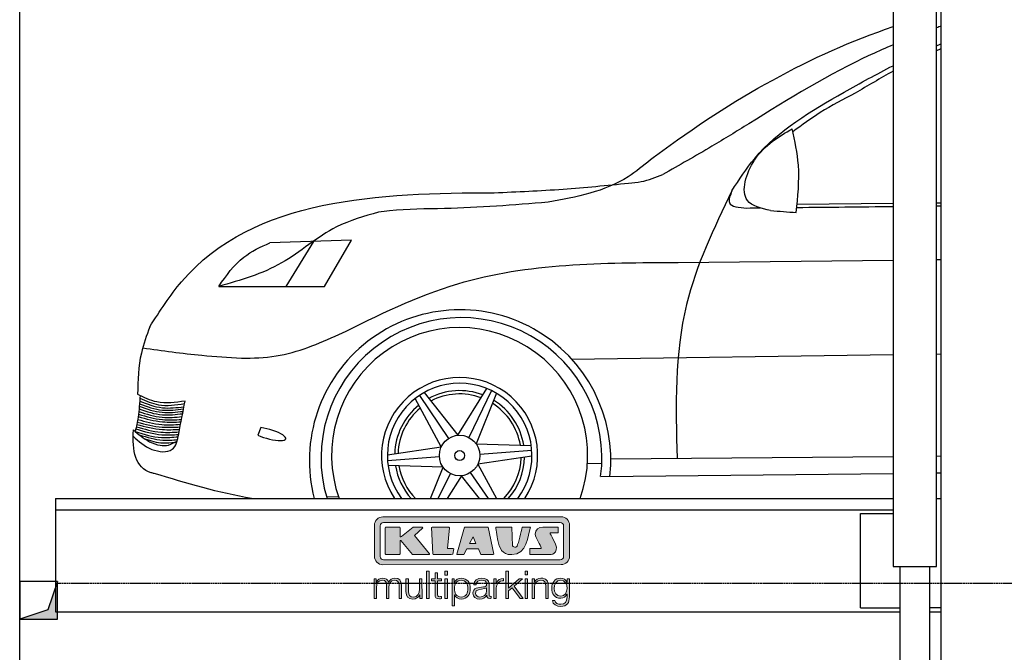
# Model space of a CAD drawing. Header units: millimetres. Extents: x 200 to 5711, y 92 to 8850.
# Tile 2 of 5: x 200 to 2808, y 3562 to 5239. Entities that reach past the tile are written whole.
import ezdxf

# ---------------------------------------------------------------- set-up
doc = ezdxf.new("R2010")
doc.units = ezdxf.units.MM
doc.linetypes.add('GEN3', pattern=[6.25, 5, -1.25])
for name, color, linetype in [('3', 6, 'GEN3'), ('breakthrough', 1, 'Continuous'), ('car', 10, 'Continuous'), ('Logo', 7, 'Continuous')]:
    doc.layers.add(name, color=color, linetype=linetype)

# ---------------------------------------------------------------- blocks, each defined once
blk = doc.blocks.new('KLAUS')
at = {"layer": 'Logo'}
h = blk.add_hatch(color=8, dxfattribs=at)
h.dxf.hatch_style = 2
edge = h.paths.add_edge_path()
edge.add_spline(control_points=[(3.6, 29.09), (2.88, 29.09), (2.3, 28.51), (2.3, 27.8), (2.3, 27.8), (2.3, 16.11), (2.3, 16.11), (2.3, 15.39), (2.88, 14.81), (3.6, 14.81), (3.6, 14.81), (71.16, 14.81), (71.16, 14.81), (71.88, 14.81), (72.46, 15.39), (72.46, 16.11), (72.46, 16.11), (72.46, 27.8), (72.46, 27.8), (72.46, 28.51), (71.88, 29.09), (71.16, 29.09), (71.16, 29.09), (3.6, 29.09), (3.6, 29.09), (3.6, 29.09), (3.6, 29.09), (3.6, 29.09)], knot_values=[0, 0, 0, 0, 1, 1, 1, 2, 2, 2, 3, 3, 3, 4, 4, 4, 5, 5, 5, 6, 6, 6, 7, 7, 7, 8, 8, 8, 9, 9, 9, 9], degree=3, periodic=0)
edge = h.paths.add_edge_path()
edge.add_spline(control_points=[(3.35, 31.23), (3.35, 31.23), (71.47, 31.23), (71.47, 31.23), (73.26, 31.23), (74.71, 29.77), (74.71, 27.99), (74.71, 27.99), (74.71, 16.17), (74.71, 16.17), (74.71, 14.38), (73.26, 12.93), (71.47, 12.93), (71.47, 12.93), (3.35, 12.93), (3.35, 12.93), (1.56, 12.93), (0.11, 14.38), (0.11, 16.17), (0.11, 16.17), (0.11, 27.99), (0.11, 27.99), (0.11, 29.77), (1.56, 31.23), (3.35, 31.23), (3.35, 31.23), (3.35, 31.23), (3.35, 31.23)], knot_values=[0, 0, 0, 0, 1, 1, 1, 2, 2, 2, 3, 3, 3, 4, 4, 4, 5, 5, 5, 6, 6, 6, 7, 7, 7, 8, 8, 8, 9, 9, 9, 9], degree=3, periodic=0)
h = blk.add_hatch(color=8, dxfattribs=at)
h.dxf.hatch_style = 2
edge = h.paths.add_edge_path()
edge.add_spline(control_points=[(4.5, 27.33), (4.5, 27.33), (9.7, 27.33), (9.7, 27.33), (9.84, 27.33), (9.96, 27.22), (9.96, 27.08), (9.96, 27.08), (9.96, 23.69), (9.96, 23.69), (9.96, 23.69), (9.94, 23.64), (10.04, 23.59), (10.14, 23.53), (10.2, 23.57), (10.2, 23.57), (10.2, 23.57), (10.51, 23.75), (10.51, 23.75), (10.51, 23.75), (14.94, 27.33), (14.94, 27.33), (14.94, 27.33), (18.41, 27.33), (18.41, 27.33), (18.41, 27.33), (18.49, 27.33), (18.56, 27.2), (18.65, 27.04), (18.53, 26.91), (18.53, 26.91), (18.53, 26.91), (15.49, 24.11), (15.49, 24.11), (15.49, 24.11), (21.14, 17.06), (21.14, 17.06), (21.14, 17.06), (21.13, 16.91), (21.13, 16.91), (21.08, 16.84), (20.99, 16.82), (20.99, 16.82), (20.99, 16.82), (14.7, 16.82), (14.7, 16.82), (14.7, 16.82), (10.26, 22.17), (10.26, 22.17), (10.26, 22.17), (10.19, 22.24), (10.08, 22.21), (9.97, 22.18), (9.96, 22.11), (9.96, 22.11), (9.96, 22.11), (9.96, 17.08), (9.96, 17.08), (9.96, 16.94), (9.84, 16.82), (9.7, 16.82), (9.7, 16.82), (4.5, 16.82), (4.5, 16.82), (4.36, 16.82), (4.25, 16.94), (4.25, 17.08), (4.25, 17.08), (4.25, 27.08), (4.25, 27.08), (4.25, 27.22), (4.36, 27.33), (4.5, 27.33), (4.5, 27.33), (4.5, 27.33), (4.5, 27.33)], knot_values=[0, 0, 0, 0, 1, 1, 1, 2, 2, 2, 3, 3, 3, 4, 4, 4, 5, 5, 5, 6, 6, 6, 7, 7, 7, 8, 8, 8, 9, 9, 9, 10, 10, 10, 11, 11, 11, 12, 12, 12, 13, 13, 13, 14, 14, 14, 15, 15, 15, 16, 16, 16, 17, 17, 17, 18, 18, 18, 19, 19, 19, 20, 20, 20, 21, 21, 21, 22, 22, 22, 23, 23, 23, 24, 24, 24, 25, 25, 25, 25], degree=3, periodic=0)
h = blk.add_hatch(color=8, dxfattribs=at)
h.dxf.hatch_style = 2
h.paths.add_polyline_path([(22.42, 17.06), (21.97, 27.15), (22.24, 27.33), (28.55, 27.33), (28.86, 26.97), (28.01, 19.08), (30.26, 19.07), (30.44, 18.95), (30.08, 16.95), (29.49, 16.82), (22.6, 16.82)])
h = blk.add_hatch(color=8, dxfattribs=at)
h.paths.add_polyline_path([(36.52, 21.01), (38.93, 21.01), (37.87, 23.57)])
h.paths.add_polyline_path([(34.52, 27.33), (43.65, 27.33), (45.76, 16.94), (45.57, 16.82), (40.83, 16.82), (39.89, 18.95), (35.42, 18.95), (34.27, 16.82), (31.78, 16.82), (31.66, 17)])
h = blk.add_hatch(color=8, dxfattribs=at)
h.dxf.hatch_style = 2
edge = h.paths.add_edge_path()
edge.add_spline(control_points=[(52.69, 27.32), (52.69, 27.32), (52.88, 20.14), (52.88, 20.14), (53.01, 19.89), (53.2, 19.77), (53.43, 19.71), (53.91, 19.59), (54.43, 19.57), (54.64, 20.03), (55.23, 21.34), (56.27, 25.45), (56.6, 27.33), (56.6, 27.33), (59.77, 27.33), (59.77, 27.33), (58.77, 23.9), (58.56, 16.82), (52.63, 16.76), (48.72, 16.72), (48.01, 19.35), (47.27, 22.24), (46.89, 23.68), (46.54, 27.33), (46.54, 27.33), (46.54, 27.33), (52.69, 27.32), (52.69, 27.32), (52.69, 27.32), (52.69, 27.32), (52.69, 27.32)], knot_values=[0, 0, 0, 0, 1, 1, 1, 2, 2, 2, 3, 3, 3, 4, 4, 4, 5, 5, 5, 6, 6, 6, 7, 7, 7, 8, 8, 8, 9, 9, 9, 10, 10, 10, 10], degree=3, periodic=0)
h = blk.add_hatch(color=8, dxfattribs=at)
h.dxf.hatch_style = 2
edge = h.paths.add_edge_path()
edge.add_spline(control_points=[(64.46, 27.33), (64.46, 27.33), (70.31, 27.33), (70.31, 27.33), (70.31, 26.52), (70.31, 26.02), (70.31, 25.12), (70.31, 25.12), (67.3, 25.12), (67.3, 25.12), (67.24, 25.04), (67.25, 25.11), (67.25, 24.91), (67.25, 24.88), (69.73, 20.38), (69.73, 19.57), (69.73, 16.4), (67.22, 16.81), (65.9, 16.82), (65.9, 16.82), (59.59, 16.82), (59.59, 16.82), (59.59, 17.76), (59.59, 18.23), (59.59, 19.14), (59.59, 19.14), (63.75, 19.14), (63.75, 19.14), (63.82, 19.22), (63.81, 19.11), (63.81, 19.31), (63.81, 20.32), (61.58, 23.06), (61.58, 24.63), (61.58, 26.33), (62.83, 27.34), (64.46, 27.33), (64.46, 27.33), (64.46, 27.33), (64.46, 27.33)], knot_values=[0, 0, 0, 0, 1, 1, 1, 2, 2, 2, 3, 3, 3, 4, 4, 4, 5, 5, 5, 6, 6, 6, 7, 7, 7, 8, 8, 8, 9, 9, 9, 10, 10, 10, 11, 11, 11, 12, 12, 12, 13, 13, 13, 13], degree=3, periodic=0)
h = blk.add_hatch(color=30, dxfattribs=at)
h.dxf.hatch_style = 2
edge = h.paths.add_edge_path()
edge.add_spline(control_points=[(0, 0), (0, 0), (0.92, 0), (0.92, 0), (0.92, 0), (0.92, 4.22), (0.92, 4.22), (0.94, 5.8), (1.58, 7), (3.18, 7), (4.35, 7), (4.77, 6.15), (4.76, 5.12), (4.76, 5.12), (4.76, 0), (4.76, 0), (4.76, 0), (5.68, 0), (5.68, 0), (5.68, 0), (5.68, 4.27), (5.68, 4.27), (5.68, 5.68), (6.14, 7), (7.73, 7), (9.05, 7), (9.52, 6.32), (9.52, 5.08), (9.52, 5.08), (9.52, 0), (9.52, 0), (9.52, 0), (10.44, 0), (10.44, 0), (10.44, 0), (10.44, 5.12), (10.44, 5.12), (10.44, 6.91), (9.59, 7.77), (7.94, 7.77), (6.94, 7.77), (5.99, 7.29), (5.54, 6.3), (5.26, 7.29), (4.36, 7.77), (3.37, 7.77), (2.17, 7.77), (1.38, 7.19), (0.89, 6.28), (0.89, 6.28), (0.85, 6.28), (0.85, 6.28), (0.85, 6.28), (0.85, 7.55), (0.85, 7.55), (0.85, 7.55), (0, 7.55), (0, 7.55), (0, 7.55), (0, 0), (0, 0), (0, 0), (0, 0), (0, 0)], knot_values=[0, 0, 0, 0, 1, 1, 1, 2, 2, 2, 3, 3, 3, 4, 4, 4, 5, 5, 5, 6, 6, 6, 7, 7, 7, 8, 8, 8, 9, 9, 9, 10, 10, 10, 11, 11, 11, 12, 12, 12, 13, 13, 13, 14, 14, 14, 15, 15, 15, 16, 16, 16, 17, 17, 17, 18, 18, 18, 19, 19, 19, 20, 20, 20, 21, 21, 21, 21], degree=3, periodic=0)
h = blk.add_hatch(color=30, dxfattribs=at)
h.dxf.hatch_style = 2
edge = h.paths.add_edge_path()
edge.add_spline(control_points=[(18.31, 7.55), (18.31, 7.55), (17.39, 7.55), (17.39, 7.55), (17.39, 7.55), (17.39, 3.59), (17.39, 3.59), (17.39, 2.05), (16.7, 0.56), (15.12, 0.56), (13.66, 0.56), (13.15, 1.27), (13.1, 2.64), (13.1, 2.64), (13.1, 7.55), (13.1, 7.55), (13.1, 7.55), (12.18, 7.55), (12.18, 7.55), (12.18, 7.55), (12.18, 2.65), (12.18, 2.65), (12.18, 0.89), (12.93, -0.22), (14.83, -0.22), (15.96, -0.22), (16.95, 0.35), (17.44, 1.36), (17.44, 1.36), (17.47, 1.36), (17.47, 1.36), (17.47, 1.36), (17.47, 0), (17.47, 0), (17.47, 0), (18.31, 0), (18.31, 0), (18.31, 0), (18.31, 7.55), (18.31, 7.55), (18.31, 7.55), (18.31, 7.55), (18.31, 7.55)], knot_values=[0, 0, 0, 0, 1, 1, 1, 2, 2, 2, 3, 3, 3, 4, 4, 4, 5, 5, 5, 6, 6, 6, 7, 7, 7, 8, 8, 8, 9, 9, 9, 10, 10, 10, 11, 11, 11, 12, 12, 12, 13, 13, 13, 14, 14, 14, 14], degree=3, periodic=0)
h = blk.add_hatch(color=30, dxfattribs=at)
h.dxf.hatch_style = 2
h.paths.add_polyline_path([(20.07, 0), (20.99, 0), (20.99, 10.45), (20.07, 10.45)])
h = blk.add_hatch(color=30, dxfattribs=at)
h.dxf.hatch_style = 2
edge = h.paths.add_edge_path()
edge.add_spline(control_points=[(24.22, 9.82), (24.22, 9.82), (23.3, 9.82), (23.3, 9.82), (23.3, 9.82), (23.3, 7.55), (23.3, 7.55), (23.3, 7.55), (21.98, 7.55), (21.98, 7.55), (21.98, 7.55), (21.98, 6.78), (21.98, 6.78), (21.98, 6.78), (23.3, 6.78), (23.3, 6.78), (23.3, 6.78), (23.3, 1.61), (23.3, 1.61), (23.28, 0.32), (23.71, -0.09), (24.94, -0.09), (25.22, -0.09), (25.48, -0.06), (25.76, -0.06), (25.76, -0.06), (25.76, 0.73), (25.76, 0.73), (25.5, 0.7), (25.23, 0.69), (24.97, 0.69), (24.31, 0.73), (24.22, 1.08), (24.22, 1.68), (24.22, 1.68), (24.22, 6.78), (24.22, 6.78), (24.22, 6.78), (25.76, 6.78), (25.76, 6.78), (25.76, 6.78), (25.76, 7.55), (25.76, 7.55), (25.76, 7.55), (24.22, 7.55), (24.22, 7.55), (24.22, 7.55), (24.22, 9.82), (24.22, 9.82), (24.22, 9.82), (24.22, 9.82), (24.22, 9.82)], knot_values=[0, 0, 0, 0, 1, 1, 1, 2, 2, 2, 3, 3, 3, 4, 4, 4, 5, 5, 5, 6, 6, 6, 7, 7, 7, 8, 8, 8, 9, 9, 9, 10, 10, 10, 11, 11, 11, 12, 12, 12, 13, 13, 13, 14, 14, 14, 15, 15, 15, 16, 16, 16, 17, 17, 17, 17], degree=3, periodic=0)
h = blk.add_hatch(color=30, dxfattribs=at)
h.paths.add_polyline_path([(27.1, 0), (28.03, 0), (28.03, 7.55), (27.1, 7.55)])
h.paths.add_polyline_path([(27.1, 8.98), (28.03, 8.98), (28.03, 10.45), (27.1, 10.45)])
h = blk.add_hatch(color=30, dxfattribs=at)
edge = h.paths.add_edge_path()
edge.add_spline(control_points=[(35.84, 3.78), (35.84, 2.21), (35.12, 0.56), (33.37, 0.56), (31.4, 0.56), (30.72, 2.21), (30.72, 3.78), (30.72, 5.49), (31.33, 7), (33.37, 7), (35.12, 7), (35.84, 5.34), (35.84, 3.78), (35.84, 3.78), (35.84, 3.78), (35.84, 3.78)], knot_values=[0, 0, 0, 0, 1, 1, 1, 2, 2, 2, 3, 3, 3, 4, 4, 4, 5, 5, 5, 5], degree=3, periodic=0)
edge = h.paths.add_edge_path()
edge.add_spline(control_points=[(29.79, -2.8), (29.79, -2.8), (30.72, -2.8), (30.72, -2.8), (30.72, -2.8), (30.72, 1.43), (30.72, 1.43), (30.72, 1.43), (30.74, 1.43), (30.74, 1.43), (31.14, 0.35), (32.24, -0.22), (33.37, -0.22), (35.66, -0.22), (36.76, 1.64), (36.76, 3.78), (36.76, 5.91), (35.66, 7.77), (33.37, 7.77), (32.15, 7.77), (31.1, 7.14), (30.67, 6.12), (30.67, 6.12), (30.64, 6.12), (30.64, 6.12), (30.64, 6.12), (30.64, 7.55), (30.64, 7.55), (30.64, 7.55), (29.79, 7.55), (29.79, 7.55), (29.79, 7.55), (29.79, -2.8), (29.79, -2.8), (29.79, -2.8), (29.79, -2.8), (29.79, -2.8)], knot_values=[0, 0, 0, 0, 1, 1, 1, 2, 2, 2, 3, 3, 3, 4, 4, 4, 5, 5, 5, 6, 6, 6, 7, 7, 7, 8, 8, 8, 9, 9, 9, 10, 10, 10, 11, 11, 11, 12, 12, 12, 12], degree=3, periodic=0)
h = blk.add_hatch(color=30, dxfattribs=at)
edge = h.paths.add_edge_path()
edge.add_spline(control_points=[(43.03, 2.93), (43.04, 1.45), (41.8, 0.56), (40.39, 0.56), (39.53, 0.56), (38.71, 1.13), (38.71, 2.05), (38.71, 3.53), (40.66, 3.51), (42.22, 3.79), (42.47, 3.84), (42.88, 3.91), (43, 4.13), (43, 4.13), (43.03, 4.13), (43.03, 4.13), (43.03, 4.13), (43.03, 2.93), (43.03, 2.93), (43.03, 2.93), (43.03, 2.93), (43.03, 2.93)], knot_values=[0, 0, 0, 0, 1, 1, 1, 2, 2, 2, 3, 3, 3, 4, 4, 4, 5, 5, 5, 6, 6, 6, 7, 7, 7, 7], degree=3, periodic=0)
edge = h.paths.add_edge_path()
edge.add_spline(control_points=[(39.03, 5.24), (39.06, 6.47), (39.91, 7), (41.05, 7), (42.14, 7), (43.03, 6.69), (43.03, 5.45), (43.03, 4.61), (42.6, 4.51), (41.84, 4.42), (39.85, 4.19), (37.79, 4.11), (37.79, 1.99), (37.79, 0.47), (38.93, -0.22), (40.32, -0.22), (41.77, -0.22), (42.43, 0.34), (43.07, 1.32), (43.07, 1.32), (43.1, 1.32), (43.1, 1.32), (43.1, 0.53), (43.25, 0), (44.19, 0), (44.43, 0), (44.58, 0.01), (44.79, 0.06), (44.79, 0.06), (44.79, 0.83), (44.79, 0.83), (44.71, 0.81), (44.6, 0.78), (44.49, 0.78), (44.13, 0.78), (43.95, 0.98), (43.95, 1.33), (43.95, 1.33), (43.95, 5.34), (43.95, 5.34), (43.95, 7.36), (42.5, 7.77), (41.17, 7.77), (39.44, 7.77), (38.2, 7.01), (38.11, 5.24), (38.11, 5.24), (39.03, 5.24), (39.03, 5.24), (39.03, 5.24), (39.03, 5.24), (39.03, 5.24)], knot_values=[0, 0, 0, 0, 1, 1, 1, 2, 2, 2, 3, 3, 3, 4, 4, 4, 5, 5, 5, 6, 6, 6, 7, 7, 7, 8, 8, 8, 9, 9, 9, 10, 10, 10, 11, 11, 11, 12, 12, 12, 13, 13, 13, 14, 14, 14, 15, 15, 15, 16, 16, 16, 17, 17, 17, 17], degree=3, periodic=0)
h = blk.add_hatch(color=30, dxfattribs=at)
h.dxf.hatch_style = 2
edge = h.paths.add_edge_path()
edge.add_spline(control_points=[(45.79, 0), (45.79, 0), (46.71, 0), (46.71, 0), (46.71, 0), (46.71, 4.03), (46.71, 4.03), (46.71, 5.59), (47.85, 6.82), (49.52, 6.73), (49.52, 6.73), (49.52, 7.66), (49.52, 7.66), (48.16, 7.72), (47.14, 7), (46.67, 5.78), (46.67, 5.78), (46.64, 5.78), (46.64, 5.78), (46.64, 5.78), (46.64, 7.55), (46.64, 7.55), (46.64, 7.55), (45.79, 7.55), (45.79, 7.55), (45.79, 7.55), (45.79, 0), (45.79, 0), (45.79, 0), (45.79, 0), (45.79, 0)], knot_values=[0, 0, 0, 0, 1, 1, 1, 2, 2, 2, 3, 3, 3, 4, 4, 4, 5, 5, 5, 6, 6, 6, 7, 7, 7, 8, 8, 8, 9, 9, 9, 10, 10, 10, 10], degree=3, periodic=0)
h = blk.add_hatch(color=30, dxfattribs=at)
h.dxf.hatch_style = 2
h.paths.add_polyline_path([(50.4, 0), (51.32, 0), (51.32, 2.87), (52.82, 4.11), (55.8, 0), (56.96, 0), (53.52, 4.76), (56.74, 7.55), (55.51, 7.55), (51.32, 3.89), (51.32, 10.45), (50.4, 10.45)])
h = blk.add_hatch(color=30, dxfattribs=at)
h.paths.add_polyline_path([(57.74, 0), (58.66, 0), (58.66, 7.55), (57.74, 7.55)])
h.paths.add_polyline_path([(57.74, 8.98), (58.66, 8.98), (58.66, 10.45), (57.74, 10.45)])
h = blk.add_hatch(color=30, dxfattribs=at)
h.dxf.hatch_style = 2
edge = h.paths.add_edge_path()
edge.add_spline(control_points=[(60.41, 0), (60.41, 0), (61.33, 0), (61.33, 0), (61.33, 0), (61.33, 4.41), (61.33, 4.41), (61.36, 5.89), (62.24, 7), (63.7, 7), (65.2, 7), (65.62, 6.02), (65.62, 4.71), (65.62, 4.71), (65.62, 0), (65.62, 0), (65.62, 0), (66.54, 0), (66.54, 0), (66.54, 0), (66.54, 4.86), (66.54, 4.86), (66.54, 6.66), (65.9, 7.77), (63.78, 7.77), (62.71, 7.77), (61.7, 7.16), (61.36, 6.25), (61.36, 6.25), (61.33, 6.25), (61.33, 6.25), (61.33, 6.25), (61.33, 7.55), (61.33, 7.55), (61.33, 7.55), (60.41, 7.55), (60.41, 7.55), (60.41, 7.55), (60.41, 0), (60.41, 0), (60.41, 0), (60.41, 0), (60.41, 0)], knot_values=[0, 0, 0, 0, 1, 1, 1, 2, 2, 2, 3, 3, 3, 4, 4, 4, 5, 5, 5, 6, 6, 6, 7, 7, 7, 8, 8, 8, 9, 9, 9, 10, 10, 10, 11, 11, 11, 12, 12, 12, 13, 13, 13, 14, 14, 14, 14], degree=3, periodic=0)
h = blk.add_hatch(color=30, dxfattribs=at)
edge = h.paths.add_edge_path()
edge.add_spline(control_points=[(71.32, 0.86), (69.62, 0.86), (68.83, 2.34), (68.83, 3.86), (68.83, 5.43), (69.56, 7), (71.32, 7), (73.06, 7), (73.75, 5.34), (73.75, 3.86), (73.75, 2.33), (72.91, 0.86), (71.32, 0.86), (71.32, 0.86), (71.32, 0.86), (71.32, 0.86)], knot_values=[0, 0, 0, 0, 1, 1, 1, 2, 2, 2, 3, 3, 3, 4, 4, 4, 5, 5, 5, 5], degree=3, periodic=0)
edge = h.paths.add_edge_path()
edge.add_spline(control_points=[(74.67, 7.55), (74.67, 7.55), (73.75, 7.55), (73.75, 7.55), (73.75, 7.55), (73.75, 6.25), (73.75, 6.25), (73.75, 6.25), (73.72, 6.25), (73.72, 6.25), (73.35, 7.09), (72.41, 7.77), (71.32, 7.77), (69.13, 7.77), (67.9, 6.05), (67.9, 3.97), (67.9, 1.82), (68.9, 0.09), (71.32, 0.09), (72.4, 0.09), (73.29, 0.72), (73.72, 1.64), (73.72, 1.64), (73.75, 1.64), (73.75, 1.64), (73.75, 1.64), (73.75, 0.61), (73.75, 0.61), (73.75, -1.23), (73.01, -2.24), (71.32, -2.24), (70.29, -2.24), (69.31, -1.85), (69.1, -0.73), (69.1, -0.73), (68.18, -0.73), (68.18, -0.73), (68.31, -2.34), (69.81, -3.02), (71.32, -3.02), (73.79, -3.02), (74.65, -1.64), (74.67, 0.61), (74.67, 0.61), (74.67, 7.55), (74.67, 7.55), (74.67, 7.55), (74.67, 7.55), (74.67, 7.55)], knot_values=[0, 0, 0, 0, 1, 1, 1, 2, 2, 2, 3, 3, 3, 4, 4, 4, 5, 5, 5, 6, 6, 6, 7, 7, 7, 8, 8, 8, 9, 9, 9, 10, 10, 10, 11, 11, 11, 12, 12, 12, 13, 13, 13, 14, 14, 14, 15, 15, 15, 16, 16, 16, 16], degree=3, periodic=0)
at = {"layer": 'Logo', "lineweight": 0}
for points in [[(22.42, 17.06), (21.97, 27.15), (22.24, 27.33), (28.55, 27.33), (28.86, 26.97), (28.01, 19.08), (30.26, 19.07), (30.44, 18.95), (30.08, 16.95), (29.49, 16.82), (22.6, 16.82), (22.42, 17.06), (22.42, 17.06)], [(34.52, 27.33), (43.65, 27.33), (45.76, 16.94), (45.57, 16.82), (40.83, 16.82), (39.89, 18.95), (35.42, 18.95), (34.27, 16.82), (31.78, 16.82), (31.66, 17), (34.52, 27.33), (34.52, 27.33)], [(36.52, 21.01), (38.93, 21.01), (37.87, 23.57), (36.52, 21.01), (36.52, 21.01)], [(20.07, 0), (20.99, 0), (20.99, 10.45), (20.07, 10.45), (20.07, 0), (20.07, 0)], [(27.1, 8.98), (28.03, 8.98), (28.03, 10.45), (27.1, 10.45), (27.1, 8.98), (27.1, 8.98)], [(27.1, 0), (28.03, 0), (28.03, 7.55), (27.1, 7.55), (27.1, 0), (27.1, 0)], [(50.4, 0), (51.32, 0), (51.32, 2.87), (52.82, 4.11), (55.8, 0), (56.96, 0), (53.52, 4.76), (56.74, 7.55), (55.51, 7.55), (51.32, 3.89), (51.32, 10.45), (50.4, 10.45), (50.4, 0), (50.4, 0)], [(57.74, 8.98), (58.66, 8.98), (58.66, 10.45), (57.74, 10.45), (57.74, 8.98), (57.74, 8.98)], [(57.74, 0), (58.66, 0), (58.66, 7.55), (57.74, 7.55), (57.74, 0), (57.74, 0)]]:
    blk.add_lwpolyline(points, dxfattribs=at)
for points, knots in [([(3.35, 31.23), (3.35, 31.23), (71.47, 31.23), (71.47, 31.23), (73.26, 31.23), (74.71, 29.77), (74.71, 27.99), (74.71, 27.99), (74.71, 16.17), (74.71, 16.17), (74.71, 14.38), (73.26, 12.93), (71.47, 12.93), (71.47, 12.93), (3.35, 12.93), (3.35, 12.93), (1.56, 12.93), (0.11, 14.38), (0.11, 16.17), (0.11, 16.17), (0.11, 27.99), (0.11, 27.99), (0.11, 29.77), (1.56, 31.23), (3.35, 31.23), (3.35, 31.23), (3.35, 31.23), (3.35, 31.23)], [0, 0, 0, 0, 1, 1, 1, 2, 2, 2, 3, 3, 3, 4, 4, 4, 5, 5, 5, 6, 6, 6, 7, 7, 7, 8, 8, 8, 9, 9, 9, 9]), ([(3.6, 29.09), (2.88, 29.09), (2.3, 28.51), (2.3, 27.8), (2.3, 27.8), (2.3, 16.11), (2.3, 16.11), (2.3, 15.39), (2.88, 14.81), (3.6, 14.81), (3.6, 14.81), (71.16, 14.81), (71.16, 14.81), (71.88, 14.81), (72.46, 15.39), (72.46, 16.11), (72.46, 16.11), (72.46, 27.8), (72.46, 27.8), (72.46, 28.51), (71.88, 29.09), (71.16, 29.09), (71.16, 29.09), (3.6, 29.09), (3.6, 29.09), (3.6, 29.09), (3.6, 29.09), (3.6, 29.09)], [0, 0, 0, 0, 1, 1, 1, 2, 2, 2, 3, 3, 3, 4, 4, 4, 5, 5, 5, 6, 6, 6, 7, 7, 7, 8, 8, 8, 9, 9, 9, 9]), ([(4.5, 27.33), (4.5, 27.33), (9.7, 27.33), (9.7, 27.33), (9.84, 27.33), (9.96, 27.22), (9.96, 27.08), (9.96, 27.08), (9.96, 23.69), (9.96, 23.69), (9.96, 23.69), (9.94, 23.64), (10.04, 23.59), (10.14, 23.53), (10.2, 23.57), (10.2, 23.57), (10.2, 23.57), (10.51, 23.75), (10.51, 23.75), (10.51, 23.75), (14.94, 27.33), (14.94, 27.33), (14.94, 27.33), (18.41, 27.33), (18.41, 27.33), (18.41, 27.33), (18.49, 27.33), (18.56, 27.2), (18.65, 27.04), (18.53, 26.91), (18.53, 26.91), (18.53, 26.91), (15.49, 24.11), (15.49, 24.11), (15.49, 24.11), (21.14, 17.06), (21.14, 17.06), (21.14, 17.06), (21.13, 16.91), (21.13, 16.91), (21.08, 16.84), (20.99, 16.82), (20.99, 16.82), (20.99, 16.82), (14.7, 16.82), (14.7, 16.82), (14.7, 16.82), (10.26, 22.17), (10.26, 22.17), (10.26, 22.17), (10.19, 22.24), (10.08, 22.21), (9.97, 22.18), (9.96, 22.11), (9.96, 22.11), (9.96, 22.11), (9.96, 17.08), (9.96, 17.08), (9.96, 16.94), (9.84, 16.82), (9.7, 16.82), (9.7, 16.82), (4.5, 16.82), (4.5, 16.82), (4.36, 16.82), (4.25, 16.94), (4.25, 17.08), (4.25, 17.08), (4.25, 27.08), (4.25, 27.08), (4.25, 27.22), (4.36, 27.33), (4.5, 27.33), (4.5, 27.33), (4.5, 27.33), (4.5, 27.33)], [0, 0, 0, 0, 1, 1, 1, 2, 2, 2, 3, 3, 3, 4, 4, 4, 5, 5, 5, 6, 6, 6, 7, 7, 7, 8, 8, 8, 9, 9, 9, 10, 10, 10, 11, 11, 11, 12, 12, 12, 13, 13, 13, 14, 14, 14, 15, 15, 15, 16, 16, 16, 17, 17, 17, 18, 18, 18, 19, 19, 19, 20, 20, 20, 21, 21, 21, 22, 22, 22, 23, 23, 23, 24, 24, 24, 25, 25, 25, 25]), ([(52.69, 27.32), (52.69, 27.32), (52.88, 20.14), (52.88, 20.14), (53.01, 19.89), (53.2, 19.77), (53.43, 19.71), (53.91, 19.59), (54.43, 19.57), (54.64, 20.03), (55.23, 21.34), (56.27, 25.45), (56.6, 27.33), (56.6, 27.33), (59.77, 27.33), (59.77, 27.33), (58.77, 23.9), (58.56, 16.82), (52.63, 16.76), (48.72, 16.72), (48.01, 19.35), (47.27, 22.24), (46.89, 23.68), (46.54, 27.33), (46.54, 27.33), (46.54, 27.33), (52.69, 27.32), (52.69, 27.32), (52.69, 27.32), (52.69, 27.32), (52.69, 27.32)], [0, 0, 0, 0, 1, 1, 1, 2, 2, 2, 3, 3, 3, 4, 4, 4, 5, 5, 5, 6, 6, 6, 7, 7, 7, 8, 8, 8, 9, 9, 9, 10, 10, 10, 10]), ([(64.46, 27.33), (64.46, 27.33), (70.31, 27.33), (70.31, 27.33), (70.31, 26.52), (70.31, 26.02), (70.31, 25.12), (70.31, 25.12), (67.3, 25.12), (67.3, 25.12), (67.24, 25.04), (67.25, 25.11), (67.25, 24.91), (67.25, 24.88), (69.73, 20.38), (69.73, 19.57), (69.73, 16.4), (67.22, 16.81), (65.9, 16.82), (65.9, 16.82), (59.59, 16.82), (59.59, 16.82), (59.59, 17.76), (59.59, 18.23), (59.59, 19.14), (59.59, 19.14), (63.75, 19.14), (63.75, 19.14), (63.82, 19.22), (63.81, 19.11), (63.81, 19.31), (63.81, 20.32), (61.58, 23.06), (61.58, 24.63), (61.58, 26.33), (62.83, 27.34), (64.46, 27.33), (64.46, 27.33), (64.46, 27.33), (64.46, 27.33)], [0, 0, 0, 0, 1, 1, 1, 2, 2, 2, 3, 3, 3, 4, 4, 4, 5, 5, 5, 6, 6, 6, 7, 7, 7, 8, 8, 8, 9, 9, 9, 10, 10, 10, 11, 11, 11, 12, 12, 12, 13, 13, 13, 13]), ([(0, 0), (0, 0), (0.92, 0), (0.92, 0), (0.92, 0), (0.92, 4.22), (0.92, 4.22), (0.94, 5.8), (1.58, 7), (3.18, 7), (4.35, 7), (4.77, 6.15), (4.76, 5.12), (4.76, 5.12), (4.76, 0), (4.76, 0), (4.76, 0), (5.68, 0), (5.68, 0), (5.68, 0), (5.68, 4.27), (5.68, 4.27), (5.68, 5.68), (6.14, 7), (7.73, 7), (9.05, 7), (9.52, 6.32), (9.52, 5.08), (9.52, 5.08), (9.52, 0), (9.52, 0), (9.52, 0), (10.44, 0), (10.44, 0), (10.44, 0), (10.44, 5.12), (10.44, 5.12), (10.44, 6.91), (9.59, 7.77), (7.94, 7.77), (6.94, 7.77), (5.99, 7.29), (5.54, 6.3), (5.26, 7.29), (4.36, 7.77), (3.37, 7.77), (2.17, 7.77), (1.38, 7.19), (0.89, 6.28), (0.89, 6.28), (0.85, 6.28), (0.85, 6.28), (0.85, 6.28), (0.85, 7.55), (0.85, 7.55), (0.85, 7.55), (0, 7.55), (0, 7.55), (0, 7.55), (0, 0), (0, 0), (0, 0), (0, 0), (0, 0)], [0, 0, 0, 0, 1, 1, 1, 2, 2, 2, 3, 3, 3, 4, 4, 4, 5, 5, 5, 6, 6, 6, 7, 7, 7, 8, 8, 8, 9, 9, 9, 10, 10, 10, 11, 11, 11, 12, 12, 12, 13, 13, 13, 14, 14, 14, 15, 15, 15, 16, 16, 16, 17, 17, 17, 18, 18, 18, 19, 19, 19, 20, 20, 20, 21, 21, 21, 21]), ([(18.31, 7.55), (18.31, 7.55), (17.39, 7.55), (17.39, 7.55), (17.39, 7.55), (17.39, 3.59), (17.39, 3.59), (17.39, 2.05), (16.7, 0.56), (15.12, 0.56), (13.66, 0.56), (13.15, 1.27), (13.1, 2.64), (13.1, 2.64), (13.1, 7.55), (13.1, 7.55), (13.1, 7.55), (12.18, 7.55), (12.18, 7.55), (12.18, 7.55), (12.18, 2.65), (12.18, 2.65), (12.18, 0.89), (12.93, -0.22), (14.83, -0.22), (15.96, -0.22), (16.95, 0.35), (17.44, 1.36), (17.44, 1.36), (17.47, 1.36), (17.47, 1.36), (17.47, 1.36), (17.47, 0), (17.47, 0), (17.47, 0), (18.31, 0), (18.31, 0), (18.31, 0), (18.31, 7.55), (18.31, 7.55), (18.31, 7.55), (18.31, 7.55), (18.31, 7.55)], [0, 0, 0, 0, 1, 1, 1, 2, 2, 2, 3, 3, 3, 4, 4, 4, 5, 5, 5, 6, 6, 6, 7, 7, 7, 8, 8, 8, 9, 9, 9, 10, 10, 10, 11, 11, 11, 12, 12, 12, 13, 13, 13, 14, 14, 14, 14]), ([(24.22, 9.82), (24.22, 9.82), (23.3, 9.82), (23.3, 9.82), (23.3, 9.82), (23.3, 7.55), (23.3, 7.55), (23.3, 7.55), (21.98, 7.55), (21.98, 7.55), (21.98, 7.55), (21.98, 6.78), (21.98, 6.78), (21.98, 6.78), (23.3, 6.78), (23.3, 6.78), (23.3, 6.78), (23.3, 1.61), (23.3, 1.61), (23.28, 0.32), (23.71, -0.09), (24.94, -0.09), (25.22, -0.09), (25.48, -0.06), (25.76, -0.06), (25.76, -0.06), (25.76, 0.73), (25.76, 0.73), (25.5, 0.7), (25.23, 0.69), (24.97, 0.69), (24.31, 0.73), (24.22, 1.08), (24.22, 1.68), (24.22, 1.68), (24.22, 6.78), (24.22, 6.78), (24.22, 6.78), (25.76, 6.78), (25.76, 6.78), (25.76, 6.78), (25.76, 7.55), (25.76, 7.55), (25.76, 7.55), (24.22, 7.55), (24.22, 7.55), (24.22, 7.55), (24.22, 9.82), (24.22, 9.82), (24.22, 9.82), (24.22, 9.82), (24.22, 9.82)], [0, 0, 0, 0, 1, 1, 1, 2, 2, 2, 3, 3, 3, 4, 4, 4, 5, 5, 5, 6, 6, 6, 7, 7, 7, 8, 8, 8, 9, 9, 9, 10, 10, 10, 11, 11, 11, 12, 12, 12, 13, 13, 13, 14, 14, 14, 15, 15, 15, 16, 16, 16, 17, 17, 17, 17]), ([(29.79, -2.8), (29.79, -2.8), (30.72, -2.8), (30.72, -2.8), (30.72, -2.8), (30.72, 1.43), (30.72, 1.43), (30.72, 1.43), (30.74, 1.43), (30.74, 1.43), (31.14, 0.35), (32.24, -0.22), (33.37, -0.22), (35.66, -0.22), (36.76, 1.64), (36.76, 3.78), (36.76, 5.91), (35.66, 7.77), (33.37, 7.77), (32.15, 7.77), (31.1, 7.14), (30.67, 6.12), (30.67, 6.12), (30.64, 6.12), (30.64, 6.12), (30.64, 6.12), (30.64, 7.55), (30.64, 7.55), (30.64, 7.55), (29.79, 7.55), (29.79, 7.55), (29.79, 7.55), (29.79, -2.8), (29.79, -2.8), (29.79, -2.8), (29.79, -2.8), (29.79, -2.8)], [0, 0, 0, 0, 1, 1, 1, 2, 2, 2, 3, 3, 3, 4, 4, 4, 5, 5, 5, 6, 6, 6, 7, 7, 7, 8, 8, 8, 9, 9, 9, 10, 10, 10, 11, 11, 11, 12, 12, 12, 12]), ([(39.03, 5.24), (39.06, 6.47), (39.91, 7), (41.05, 7), (42.14, 7), (43.03, 6.69), (43.03, 5.45), (43.03, 4.61), (42.6, 4.51), (41.84, 4.42), (39.85, 4.19), (37.79, 4.11), (37.79, 1.99), (37.79, 0.47), (38.93, -0.22), (40.32, -0.22), (41.77, -0.22), (42.43, 0.34), (43.07, 1.32), (43.07, 1.32), (43.1, 1.32), (43.1, 1.32), (43.1, 0.53), (43.25, 0), (44.19, 0), (44.43, 0), (44.58, 0.01), (44.79, 0.06), (44.79, 0.06), (44.79, 0.83), (44.79, 0.83), (44.71, 0.81), (44.6, 0.78), (44.49, 0.78), (44.13, 0.78), (43.95, 0.98), (43.95, 1.33), (43.95, 1.33), (43.95, 5.34), (43.95, 5.34), (43.95, 7.36), (42.5, 7.77), (41.17, 7.77), (39.44, 7.77), (38.2, 7.01), (38.11, 5.24), (38.11, 5.24), (39.03, 5.24), (39.03, 5.24), (39.03, 5.24), (39.03, 5.24), (39.03, 5.24)], [0, 0, 0, 0, 1, 1, 1, 2, 2, 2, 3, 3, 3, 4, 4, 4, 5, 5, 5, 6, 6, 6, 7, 7, 7, 8, 8, 8, 9, 9, 9, 10, 10, 10, 11, 11, 11, 12, 12, 12, 13, 13, 13, 14, 14, 14, 15, 15, 15, 16, 16, 16, 17, 17, 17, 17]), ([(45.79, 0), (45.79, 0), (46.71, 0), (46.71, 0), (46.71, 0), (46.71, 4.03), (46.71, 4.03), (46.71, 5.59), (47.85, 6.82), (49.52, 6.73), (49.52, 6.73), (49.52, 7.66), (49.52, 7.66), (48.16, 7.72), (47.14, 7), (46.67, 5.78), (46.67, 5.78), (46.64, 5.78), (46.64, 5.78), (46.64, 5.78), (46.64, 7.55), (46.64, 7.55), (46.64, 7.55), (45.79, 7.55), (45.79, 7.55), (45.79, 7.55), (45.79, 0), (45.79, 0), (45.79, 0), (45.79, 0), (45.79, 0)], [0, 0, 0, 0, 1, 1, 1, 2, 2, 2, 3, 3, 3, 4, 4, 4, 5, 5, 5, 6, 6, 6, 7, 7, 7, 8, 8, 8, 9, 9, 9, 10, 10, 10, 10]), ([(60.41, 0), (60.41, 0), (61.33, 0), (61.33, 0), (61.33, 0), (61.33, 4.41), (61.33, 4.41), (61.36, 5.89), (62.24, 7), (63.7, 7), (65.2, 7), (65.62, 6.02), (65.62, 4.71), (65.62, 4.71), (65.62, 0), (65.62, 0), (65.62, 0), (66.54, 0), (66.54, 0), (66.54, 0), (66.54, 4.86), (66.54, 4.86), (66.54, 6.66), (65.9, 7.77), (63.78, 7.77), (62.71, 7.77), (61.7, 7.16), (61.36, 6.25), (61.36, 6.25), (61.33, 6.25), (61.33, 6.25), (61.33, 6.25), (61.33, 7.55), (61.33, 7.55), (61.33, 7.55), (60.41, 7.55), (60.41, 7.55), (60.41, 7.55), (60.41, 0), (60.41, 0), (60.41, 0), (60.41, 0), (60.41, 0)], [0, 0, 0, 0, 1, 1, 1, 2, 2, 2, 3, 3, 3, 4, 4, 4, 5, 5, 5, 6, 6, 6, 7, 7, 7, 8, 8, 8, 9, 9, 9, 10, 10, 10, 11, 11, 11, 12, 12, 12, 13, 13, 13, 14, 14, 14, 14]), ([(74.67, 7.55), (74.67, 7.55), (73.75, 7.55), (73.75, 7.55), (73.75, 7.55), (73.75, 6.25), (73.75, 6.25), (73.75, 6.25), (73.72, 6.25), (73.72, 6.25), (73.35, 7.09), (72.41, 7.77), (71.32, 7.77), (69.13, 7.77), (67.9, 6.05), (67.9, 3.97), (67.9, 1.82), (68.9, 0.09), (71.32, 0.09), (72.4, 0.09), (73.29, 0.72), (73.72, 1.64), (73.72, 1.64), (73.75, 1.64), (73.75, 1.64), (73.75, 1.64), (73.75, 0.61), (73.75, 0.61), (73.75, -1.23), (73.01, -2.24), (71.32, -2.24), (70.29, -2.24), (69.31, -1.85), (69.1, -0.73), (69.1, -0.73), (68.18, -0.73), (68.18, -0.73), (68.31, -2.34), (69.81, -3.02), (71.32, -3.02), (73.79, -3.02), (74.65, -1.64), (74.67, 0.61), (74.67, 0.61), (74.67, 7.55), (74.67, 7.55), (74.67, 7.55), (74.67, 7.55), (74.67, 7.55)], [0, 0, 0, 0, 1, 1, 1, 2, 2, 2, 3, 3, 3, 4, 4, 4, 5, 5, 5, 6, 6, 6, 7, 7, 7, 8, 8, 8, 9, 9, 9, 10, 10, 10, 11, 11, 11, 12, 12, 12, 13, 13, 13, 14, 14, 14, 15, 15, 15, 16, 16, 16, 16]), ([(35.84, 3.78), (35.84, 2.21), (35.12, 0.56), (33.37, 0.56), (31.4, 0.56), (30.72, 2.21), (30.72, 3.78), (30.72, 5.49), (31.33, 7), (33.37, 7), (35.12, 7), (35.84, 5.34), (35.84, 3.78), (35.84, 3.78), (35.84, 3.78), (35.84, 3.78)], [0, 0, 0, 0, 1, 1, 1, 2, 2, 2, 3, 3, 3, 4, 4, 4, 5, 5, 5, 5]), ([(43.03, 2.93), (43.04, 1.45), (41.8, 0.56), (40.39, 0.56), (39.53, 0.56), (38.71, 1.13), (38.71, 2.05), (38.71, 3.53), (40.66, 3.51), (42.22, 3.79), (42.47, 3.84), (42.88, 3.91), (43, 4.13), (43, 4.13), (43.03, 4.13), (43.03, 4.13), (43.03, 4.13), (43.03, 2.93), (43.03, 2.93), (43.03, 2.93), (43.03, 2.93), (43.03, 2.93)], [0, 0, 0, 0, 1, 1, 1, 2, 2, 2, 3, 3, 3, 4, 4, 4, 5, 5, 5, 6, 6, 6, 7, 7, 7, 7]), ([(71.32, 0.86), (69.62, 0.86), (68.83, 2.34), (68.83, 3.86), (68.83, 5.43), (69.56, 7), (71.32, 7), (73.06, 7), (73.75, 5.34), (73.75, 3.86), (73.75, 2.33), (72.91, 0.86), (71.32, 0.86), (71.32, 0.86), (71.32, 0.86), (71.32, 0.86)], [0, 0, 0, 0, 1, 1, 1, 2, 2, 2, 3, 3, 3, 4, 4, 4, 5, 5, 5, 5])]:
    blk.add_open_spline(points, degree=3, knots=knots, dxfattribs=at)

msp = doc.modelspace()

# ---------------------------------------------------------------- linework, layer by layer
for p, q in [((2513.5, 7350), (2513.5, 3790)), ((2628.5, 3790), (2628.5, 7350)), ((2641, 265), (2641, 6530)), ((295, 3970), (2513.5, 3970)), ((295, 3970), (295, 3670)), ((2628.5, 3970), (2641, 3970)), ((2427.5, 3930), (2513.5, 3930)), ((2427.5, 3680), (2427.5, 3930)), ((2513.5, 3790), (2628.5, 3790)), ((2531, 3790), (2531, 385)), ((2611, 385), (2611, 3790)), ((200, 3750), (200, 3750)), ((2427.5, 3680), (2531, 3680)), ((2641, 3680), (2611, 3680)), ((295, 3670), (2531, 3670)), ((2611, 3670), (2641, 3670))]:
    msp.add_line(p, q)
for points in [[(5711.2, 3750), (5400, 3750), (5400, 200), (4950, 192.9), (4950, 91.6), (4850, 91.6), (4850, 177), (200, 250), (200, 8350)], [(295, 3940), (2136, 3940), (2513.5, 3940)]]:
    msp.add_lwpolyline(points)
at = {"layer": '3'}
msp.add_line((5360, 3745), (295, 3745), dxfattribs=at)
at = {"layer": 'breakthrough'}
for p, q in [((300, 3750), (274.5, 3675.5)), ((274.5, 3675.5), (200, 3650))]:
    msp.add_line(p, q, dxfattribs=at)
msp.add_lwpolyline([(200, 3650), (300, 3650), (300, 3750), (200, 3750)], close=True, dxfattribs=at)
for points in [[(300, 3650), (300, 3750), (274.5, 3675.5)], [(200, 3650), (300, 3650), (274.5, 3675.5)]]:
    msp.add_solid(points, dxfattribs=at)
at = {"layer": 'car'}
for p, q in [((2259.2, 4750.3), (2513.5, 4752.9)), ((2628.5, 4754.1), (2641, 4754.2)), ((1078.8, 4654.7), (863, 4647.8)), ((978.5, 4651.5), (905.1, 4532.2)), ((1007.7, 4532), (1078.8, 4654.7)), ((1944.2, 4595.8), (2513.5, 4602)), ((2628.5, 4603.3), (2641, 4603.4)), ((727.4, 4532.5), (1007.7, 4532)), ((1662.1, 4339.7), (2513.5, 4351.5)), ((2628.5, 4353.1), (2641, 4353.3)), ((1360.7, 4137.6), (1437.3, 4261.6)), ((1449.8, 4256.1), (1389.8, 4131.9)), ((1316.7, 4106.8), (1247.6, 4235.1)), ((1258.7, 4243.2), (1336.2, 4129.2)), ((1271.2, 4250.9), (1360.7, 4137.6)), ((1462.7, 4249.1), (1409.4, 4114.9)), ((838.7, 4158.4), (831.1, 4138)), ((1173.9, 4085.9), (1316.7, 4106.8)), ((1409.4, 4114.9), (1555.1, 4110.6)), ((1556.5, 4097), (1419, 4086.8)), ((1174.3, 4071.2), (1311.7, 4081.4)), ((1556.9, 4082.3), (1414, 4061.4)), ((1765.8, 4075.3), (2513.5, 4081.8)), ((2628.5, 4082.8), (2641, 4082.9)), ((1321.4, 4053.4), (1175.7, 4057.6)), ((1288.3, 3970), (1321.4, 4053.4)), ((1414, 4061.4), (1463.3, 3970)), ((1703.9, 4063.5), (1742, 4063.1)), ((1308.9, 3970), (1340.9, 4036.3)), ((1370, 4030.6), (1332.6, 3970)), ((1418, 3970), (1370, 4030.6)), ((1441.5, 3970), (1394.5, 4039)), ((1739, 4028.1), (2513.5, 4036.5)), ((2628.5, 4037.8), (2641, 4037.9)), ((1012.7, 3974.6), (1044, 3975.8))]:
    msp.add_line(p, q, dxfattribs=at)
for radius in [53.7, 13.1]:
    msp.add_circle((1365.4, 4084.1), radius, dxfattribs=at)
for centre, radius, start, end in [((1366.6, 4071.2), 399.2, 353.8405, 194.6871), ((1370.2, 4077.5), 372, 352.3726, 196.7954), ((1365.4, 4084.1), 339.1, 340.3345, 199.6655), ((1365.4, 4084.1), 206.8, 326.5129, 213.4871), ((1365.4, 4084.1), 191.5, 323.4282, 216.5718), ((1365.4, 4084.1), 172, 69.0618, 118.4533), ((1365.4, 4084.1), 163.3, 69.6398, 117.9215), ((1365.4, 4084.1), 172, 9.0618, 58.4533), ((1365.4, 4084.1), 172, 129.0618, 178.4533), ((1365.4, 4084.1), 163.3, 129.6398, 177.9215), ((1365.4, 4084.1), 163.3, 9.6398, 57.9215), ((1365.4, 4084.1), 163.3, 315.6756, 357.9215), ((1365.4, 4084.1), 172, 318.437, 358.4533), ((1365.4, 4084.1), 172, 189.0618, 221.563), ((1365.4, 4084.1), 163.3, 189.6398, 224.3244)]:
    msp.add_arc(centre, radius, start, end, dxfattribs=at)
msp.add_ellipse((858, 4141.5), major_axis=(-46.9, 13.2), ratio=0.255437, start_param=1.034949, end_param=5.206775, dxfattribs=at)
for points in [[(1884.5, 4878.4), (2090.2, 5032), (2296, 5146.6), (2513.5, 5221)], [(2641, 5222.3), (2636.8, 5220.7), (2632.7, 5219.2), (2628.5, 5217.7)], [(2628.5, 5170.4), (2632.7, 5172.1), (2636.8, 5173.8), (2641, 5175.5)], [(2641, 5162.1), (2636.8, 5160.4), (2632.7, 5158.8), (2628.5, 5157.1)], [(2513.5, 5102.6), (2479.6, 5084.1), (2446.3, 5064.2), (2413.1, 5044.3)], [(2126.2, 4740.1), (2138.1, 4740.3), (2149.9, 4740.4), (2161.7, 4740.5)], [(2189.1, 4733.4), (2211.7, 4731.6), (2234.3, 4729.8), (2256.9, 4728)], [(2258.3, 4741.6), (2343.3, 4742.5), (2428.4, 4743.4), (2513.5, 4744.4)], [(2628.5, 4745.6), (2632.7, 4745.7), (2636.8, 4745.7), (2641, 4745.8)], [(621.3, 4141.7), (626.9, 4170.5), (632.5, 4199.4), (638.1, 4228.2)], [(814.4, 3970), (727.3, 3984.9), (641.9, 4010.7), (556.4, 4036.4)]]:
    msp.add_open_spline(points, degree=3, dxfattribs=at)
for points, knots in [([(2513.5, 5172.5), (2494, 5164.2), (2361.3, 5105.8), (2237.1, 5029.6), (2131.5, 4963.5)], [235.303496, 235.303496, 235.303496, 235.303496, 298.917163, 671.218612, 671.218612, 671.218612, 671.218612]), ([(2086.7, 4785.8), (2105.7, 4815.3), (2178.4, 4927.8), (2340.2, 5023.8), (2469.9, 5095.1), (2513.5, 5117.2)], [0, 0, 0, 0, 104.613348, 399.459773, 546.046477, 546.046477, 546.046477, 546.046477]), ([(2413.1, 5044.3), (2381.8, 5028.1), (2324.2, 4998.3), (2272.1, 4959.9), (2248.3, 4942.3)], [0, 0, 0, 0, 105.487502, 194.032591, 194.032591, 194.032591, 194.032591]), ([(2131.5, 4963.5), (2098.9, 4943.4), (2023.8, 4897), (1947, 4853.5), (1903.6, 4828.9)], [0, 0, 0, 0, 114.910988, 264.70194, 264.70194, 264.70194, 264.70194]), ([(2189.1, 4733.4), (2164.2, 4739.3), (2099.1, 4754.8), (2143.2, 4890.5), (2210.2, 4929.3), (2246.6, 4950.4)], [0, 0, 0, 0, 67.021534, 175.593767, 305.578082, 305.578082, 305.578082, 305.578082]), ([(2256.9, 4728), (2261.3, 4769.9), (2269.1, 4844.7), (2253.5, 4918.2), (2246.6, 4950.4)], [0, 0, 0, 0, 125.628927, 223.870214, 223.870214, 223.870214, 223.870214]), ([(1884.5, 4878.4), (1880, 4874.9), (1856.2, 4855.9), (1774.9, 4788), (1674.8, 4769.3), (1599.7, 4755.3)], [0, 0, 0, 0, 17.219123, 91.553213, 314.098964, 314.098964, 314.098964, 314.098964]), ([(1813, 4806), (1824.2, 4807), (1855.5, 4809.7), (1884.7, 4821.4), (1903.6, 4828.9)], [0, 0, 0, 0, 33.503315, 93.838272, 93.838272, 93.838272, 93.838272]), ([(1457, 4780.7), (1517.8, 4783.3), (1636.8, 4788.3), (1755.2, 4800.2), (1813, 4806)], [0, 0, 0, 0, 182.674626, 356.985827, 356.985827, 356.985827, 356.985827]), ([(544.4, 4425.2), (571.3, 4466.9), (765, 4767.3), (1156.4, 4779.8), (1457, 4780.7)], [0, 0, 0, 0, 146.390785, 1054.506962, 1054.506962, 1054.506962, 1054.506962]), ([(2086.7, 4785.8), (2039.1, 4686.9), (1931.8, 4463.8), (1937.8, 4215.2), (1941.2, 4076.8)], [0, 0, 0, 0, 324.815794, 732.898005, 732.898005, 732.898005, 732.898005]), ([(2086.7, 4785.8), (2082, 4773.9), (2070.3, 4744.1), (2105.2, 4741.6), (2126.2, 4740.1)], [0, 0, 0, 0, 31.951061, 80.326899, 80.326899, 80.326899, 80.326899]), ([(1599.7, 4755.3), (1508.4, 4748.1), (1368.6, 4737), (1218.2, 4737.8), (1160.3, 4730.3), (1150.6, 4729)], [0, 0, 0, 0, 274.815757, 420.633581, 449.945347, 449.945347, 449.945347, 449.945347]), ([(1150.6, 4729), (1112.5, 4718.3), (1017.8, 4691.6), (899, 4581.5), (785, 4548.9), (727.4, 4532.5)], [0, 0, 0, 0, 117.803172, 292.039075, 469.529804, 469.529804, 469.529804, 469.529804]), ([(727.4, 4532.5), (747.2, 4560.9), (782.5, 4611.6), (838.5, 4636.8), (863, 4647.8)], [0, 0, 0, 0, 101.655105, 180.962017, 180.962017, 180.962017, 180.962017]), ([(1045.8, 4404.5), (1149, 4455.7), (1429.3, 4594.5), (1744.9, 4595.3), (1944.2, 4595.8)], [0, 0, 0, 0, 342.291517, 928.771581, 928.771581, 928.771581, 928.771581]), ([(544.4, 4425.2), (536, 4402.2), (515, 4344.7), (513, 4283.4), (512.2, 4246.5)], [0, 0, 0, 0, 73.016764, 182.676184, 182.676184, 182.676184, 182.676184]), ([(787.6, 4341.7), (818.4, 4342.5), (908.2, 4344.6), (991.2, 4380.8), (1045.8, 4404.5)], [0, 0, 0, 0, 91.754818, 267.680359, 267.680359, 267.680359, 267.680359]), ([(525.8, 4369.5), (577.9, 4362.2), (664.9, 4350), (752.6, 4344.1), (787.6, 4341.7)], [0, 0, 0, 0, 157.997988, 263.411111, 263.411111, 263.411111, 263.411111]), ([(518.9, 4243.2), (517.7, 4223.9), (515.7, 4191.7), (508.8, 4160.3), (506.1, 4147.8)], [0, 0, 0, 0, 57.926992, 96.305474, 96.305474, 96.305474, 96.305474]), ([(638.1, 4228.2), (612.6, 4224.6), (568.5, 4218.3), (528.9, 4238.1), (512.2, 4246.5)], [0, 0, 0, 0, 74.852302, 129.82972, 129.82972, 129.82972, 129.82972]), ([(517.9, 4228.3), (537.7, 4220.6), (575.7, 4206.1), (615.9, 4211.1), (635.2, 4213.5)], [0, 0, 0, 0, 62.518363, 119.8399, 119.8399, 119.8399, 119.8399]), ([(518.4, 4235.8), (534.5, 4228.7), (572.3, 4212.2), (613.3, 4218.2), (636.8, 4221.6)], [0, 0, 0, 0, 51.934564, 121.328067, 121.328067, 121.328067, 121.328067]), ([(515.5, 4200.6), (536, 4193.9), (573.4, 4181.7), (612.5, 4185.4), (630.1, 4187.1)], [0, 0, 0, 0, 63.892634, 116.443296, 116.443296, 116.443296, 116.443296]), ([(516.2, 4207.4), (536.7, 4200.5), (574.4, 4188), (613.7, 4192.8), (631.6, 4195)], [0, 0, 0, 0, 63.7357, 117.344084, 117.344084, 117.344084, 117.344084]), ([(516.9, 4214.5), (536.8, 4207.5), (574.6, 4194.4), (614.2, 4199), (632.8, 4201.2)], [0, 0, 0, 0, 62.505368, 118.037382, 118.037382, 118.037382, 118.037382]), ([(517.4, 4221), (537.5, 4213.7), (575.4, 4200.1), (615.3, 4205.1), (634, 4207.4)], [0, 0, 0, 0, 63.052537, 118.885608, 118.885608, 118.885608, 118.885608]), ([(512.6, 4179.7), (533.6, 4173.8), (570.9, 4163.2), (609.4, 4165.7), (626.1, 4166.8)], [0, 0, 0, 0, 65.120445, 115.041337, 115.041337, 115.041337, 115.041337]), ([(513.8, 4187.2), (535.1, 4181.3), (572.3, 4171.1), (610.9, 4172.5), (627.4, 4173.2)], [0, 0, 0, 0, 65.723643, 115.055173, 115.055173, 115.055173, 115.055173]), ([(514.7, 4193.7), (535.6, 4187.4), (572.9, 4176.2), (611.6, 4178.7), (628.7, 4179.8)], [0, 0, 0, 0, 64.793005, 115.631626, 115.631626, 115.631626, 115.631626]), ([(556.4, 4036.4), (553.7, 4037), (506.2, 4048.6), (497.7, 4096.3), (501.2, 4151.9)], [0, 0, 0, 0, 8.283093, 145.106284, 145.106284, 145.106284, 145.106284]), ([(501.2, 4151.9), (514.8, 4140.4), (536, 4122.5), (569.1, 4110), (595.9, 4110.1), (609.6, 4118.6), (617, 4123.2)], [0, 0, 0, 0, 52.979941, 82.552708, 104.663038, 130.163319, 130.163319, 130.163319, 130.163319]), ([(506.1, 4147.8), (529.2, 4140.3), (566.4, 4128.3), (605, 4132.4), (619.6, 4133.9)], [0, 0, 0, 0, 71.833281, 115.488804, 115.488804, 115.488804, 115.488804]), ([(507.6, 4154.8), (530.5, 4147.8), (567.6, 4136.4), (606.1, 4138.9), (620.9, 4139.8)], [0, 0, 0, 0, 71.039343, 115.081007, 115.081007, 115.081007, 115.081007]), ([(508.8, 4160.5), (530.4, 4154.2), (567.5, 4143.3), (606.1, 4145.6), (622.2, 4146.6)], [0, 0, 0, 0, 66.795803, 115.008831, 115.008831, 115.008831, 115.008831]), ([(510.1, 4166.6), (532.6, 4160.7), (569.9, 4150.9), (608.3, 4152.6), (623.5, 4153.3)], [0, 0, 0, 0, 69.428849, 114.774451, 114.774451, 114.774451, 114.774451]), ([(511.3, 4172.7), (533.3, 4166.9), (570.6, 4157.1), (609, 4159), (624.8, 4159.8)], [0, 0, 0, 0, 67.664155, 114.833407, 114.833407, 114.833407, 114.833407]), ([(500.5, 4135.5), (515.1, 4121.9), (542.6, 4096.4), (610.4, 4088.7), (617.9, 4125.1), (621.3, 4141.7)], [0, 0, 0, 0, 60.993713, 114.514531, 159.191537, 159.191537, 159.191537, 159.191537]), ([(516.9, 4139), (537.6, 4132.4), (570.7, 4122), (605, 4125.2), (617.8, 4126.3)], [0, 0, 0, 0, 64.164444, 102.606236, 102.606236, 102.606236, 102.606236]), ([(531.7, 4128.1), (547.5, 4123.1), (573.4, 4115.1), (600, 4118), (610.4, 4119.2)], [0, 0, 0, 0, 49.032162, 79.87261, 79.87261, 79.87261, 79.87261])]:
    msp.add_open_spline(points, degree=3, knots=knots, dxfattribs=at)

# ---------------------------------------------------------------- block references
at = {"layer": 'Logo', "xscale": 6.929133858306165, "yscale": 6.929133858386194, "zscale": 6.929133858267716, "rotation": 0.0110702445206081}
msp.add_blockref('KLAUS', (1138.8, 3705.1), dxfattribs=at)

doc.saveas('drawing.dxf')
